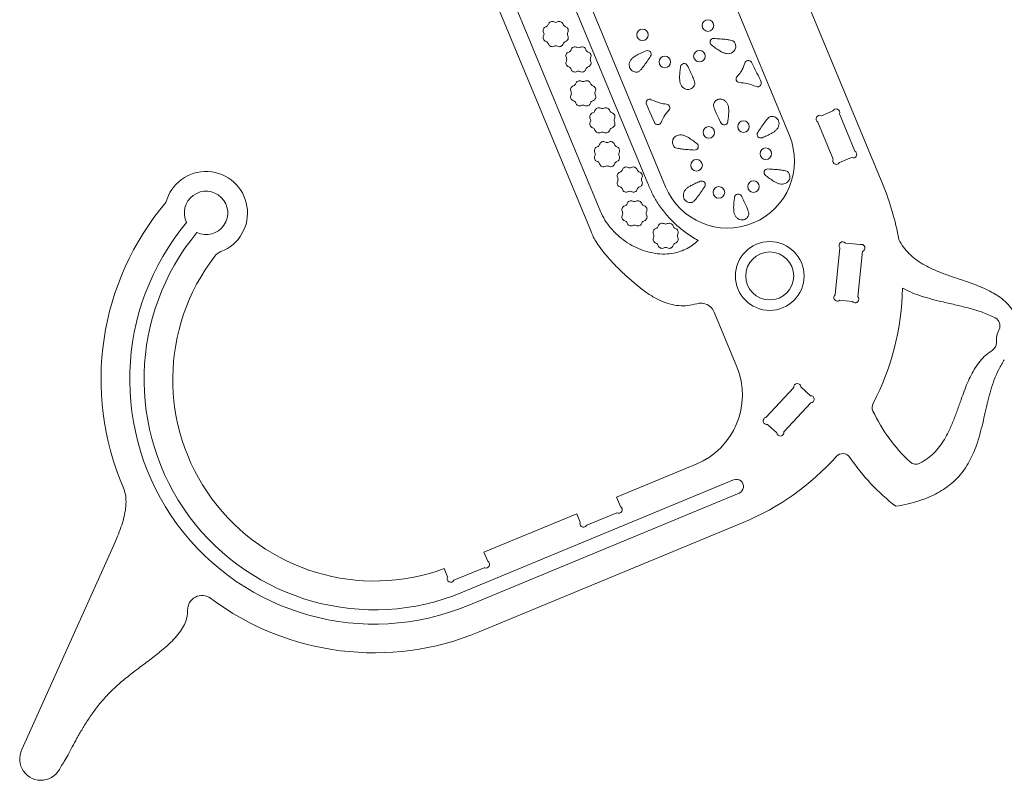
# Model space of a CAD drawing. Header units: millimetres. Extents: x -1373 to 2114, y -1259 to 1510.
# Tile 1 of 12: x -1373 to -687, y -560 to -30. Entities that reach past the tile are written whole.
import ezdxf

# ---------------------------------------------------------------- set-up
doc = ezdxf.new("R2010")
doc.units = ezdxf.units.MM

msp = doc.modelspace()

# ---------------------------------------------------------------- linework, layer by layer
at = {"color": 7, "linetype": 'Continuous', "lineweight": 15}
for p, q in [((-975.26, 344.93), (-772.09, -145.02)), ((-975.34, -177.78), (-1178.93, 313.18)), ((-923.43, -146.51), (-1102.47, 285.25)), ((-1145.26, 261.95), (-968.74, -163.73)), ((-935.82, -144.17), (-1098.95, 249.24)), ((-987.98, 252.98), (-837.15, -110.73)), ((-814.89, -97.06), (-806.88, -93.74)), ((-802.31, -95.85), (-791.6, -121.68)), ((-817.29, -101.49), (-806.61, -127.23)), ((-802.22, -129.69), (-793.81, -126.21)), ((-801.97, -189.05), (-805.32, -221.72)), ((-798.17, -185.74), (-787.89, -186.8)), ((-786.14, -191.52), (-789.39, -223.16)), ((-802.05, -225.55), (-793.2, -226.46)), ((-873.77, -271.97), (-889.6, -233.8)), ((-834.12, -286.37), (-853.48, -307.21)), ((-829.1, -285.95), (-822.5, -292.09)), ((-822.27, -297.12), (-841.02, -317.31)), ((-852.36, -312.12), (-846.01, -318.01)), ((-957.54, -362.81), (-902.06, -339.8)), ((-876.07, -350.68), (-1064.81, -428.94)), ((-1060.98, -438.18), (-872.24, -359.92)), ((-954.9, -369.2), (-957.54, -362.81)), ((-1049.98, -401.14), (-985.26, -374.31)), ((-982.85, -380.1), (-985.26, -374.31)), ((-978.29, -382.25), (-957.39, -373.58)), ((-869.48, -380.43), (-1053.31, -456.66)), ((-1371.9, -538.6), (-1308.11, -396.6)), ((-1047.38, -407.42), (-1049.98, -401.14)), ((-1075.35, -418.27), (-1077.73, -412.53)), ((-1070.91, -420.65), (-1049.74, -411.87))]:
    msp.add_line(p, q, dxfattribs=at)
at = {"color": 7, "linetype": 'Continuous', "lineweight": 15, "flags": 128}
msp.add_lwpolyline([(-931.22, -101.78), (-934.35, -94.69), (-936.8, -89.11)], dxfattribs=at)
at = {"color": 7, "linetype": 'Continuous', "lineweight": 15}
for centre, radius in [((-893.88, -34.26), 4.03), ((-939.52, -40.72), 4.03), ((-899.83, -55.56), 4.03), ((-923.96, -59.6), 4.03), ((-869.15, -104.63), 4.03), ((-893.28, -108.67), 4.03), ((-853.58, -123.51), 4.03), ((-901.84, -131.59), 4.03), ((-862.15, -146.43), 4.03), ((-886.28, -150.47), 4.03), ((-850.87, -208.69), 23.95), ((-850.87, -208.69), 16.71)]:
    msp.add_circle(centre, radius, dxfattribs=at)
for centre, radius, start, end in [((-1007.5, -32.65), 2.5, 287.90782, 342.13752), ((-1002.39, -34.3), 2.86, 62.90782, 162.13752), ((-999.95, -29.52), 2.5, 242.90782, 297.13752), ((-997.5, -34.29), 2.86, 17.90782, 117.13752), ((-992.4, -32.65), 2.5, 197.90782, 252.13752), ((-1005.85, -37.76), 2.86, 107.90782, 207.13752), ((-1010.62, -40.2), 2.5, 332.90782, 27.13752), ((-994.04, -37.75), 2.86, 332.90782, 72.13752), ((-989.27, -40.19), 2.5, 152.90782, 207.13752), ((-1005.85, -42.64), 2.86, 152.90782, 252.13752), ((-1007.49, -47.75), 2.5, 17.90782, 72.13752), ((-1002.39, -46.1), 2.86, 197.90782, 297.13752), ((-997.5, -46.1), 2.86, 242.90782, 342.13752), ((-992.39, -47.74), 2.5, 107.90782, 162.13752), ((-994.04, -42.64), 2.86, 287.90782, 27.13752), ((-889.96, -45.75), 2.5, 87.21367, 232.05201), ((-999.94, -50.87), 2.5, 62.90782, 117.13752), ((-990, -55.42), 2.86, 107.90782, 207.13752), ((-991.65, -50.32), 2.5, 287.90782, 342.13752), ((-986.55, -51.96), 2.86, 62.90782, 162.13752), ((-984.11, -47.19), 2.5, 242.90782, 297.13752), ((-981.66, -51.96), 2.86, 17.90782, 117.13752), ((-976.55, -50.31), 2.5, 197.90782, 252.13752), ((-978.2, -55.42), 2.86, 332.90782, 72.13752), ((-935.96, -54.17), 2.5, 327.21367, 112.05201), ((-990, -60.31), 2.86, 152.90782, 252.13752), ((-994.78, -57.87), 2.5, 332.90782, 27.13752), ((-978.2, -60.31), 2.86, 287.90782, 27.13752), ((-973.42, -57.86), 2.5, 152.90782, 207.13752), ((-910.53, -63.24), 2.5, 27.21367, 172.05201), ((-865.86, -61.05), 2.5, 28.83572, 165.91731), ((-991.65, -65.41), 2.5, 17.90782, 72.13752), ((-986.54, -63.77), 2.86, 197.90782, 297.13752), ((-984.1, -68.54), 2.5, 62.90782, 117.13752), ((-981.65, -63.76), 2.86, 242.90782, 342.13752), ((-976.55, -65.41), 2.5, 107.90782, 162.13752), ((-988.4, -73.87), 2.5, 287.90782, 342.13752), ((-983.3, -75.52), 2.86, 62.90782, 162.13752), ((-980.85, -70.74), 2.5, 242.90782, 297.13752), ((-978.41, -75.51), 2.86, 17.90782, 117.13752), ((-973.3, -73.87), 2.5, 197.90782, 252.13752), ((-871.81, -71.45), 2.5, 134.37463, 265.6759), ((-859.2, -74.39), 2.5, 248.26605, 24.24827), ((-986.75, -78.98), 2.86, 107.90782, 207.13752), ((-991.53, -81.42), 2.5, 332.90782, 27.13752), ((-974.95, -78.97), 2.86, 332.90782, 72.13752), ((-970.17, -81.41), 2.5, 152.90782, 207.13752), ((-986.75, -83.86), 2.86, 152.90782, 252.13752), ((-988.4, -88.97), 2.5, 17.90782, 72.13752), ((-983.29, -87.32), 2.86, 197.90782, 297.13752), ((-978.4, -87.32), 2.86, 242.90782, 342.13752), ((-973.3, -88.96), 2.5, 107.90782, 162.13752), ((-974.95, -83.86), 2.86, 287.90782, 27.13752), ((-934.51, -88.1), 2.5, 62.71238, 203.75638), ((-922.96, -91.54), 2.5, 316.11952, 83.90801), ((-980.85, -92.09), 2.5, 62.90782, 117.13752), ((-973.35, -97.85), 2.86, 107.90782, 207.13752), ((-975, -92.74), 2.5, 287.90782, 342.13752), ((-969.89, -94.39), 2.86, 62.90782, 162.13752), ((-967.45, -89.62), 2.5, 242.90782, 297.13752), ((-965, -94.39), 2.86, 17.90782, 117.13752), ((-959.9, -92.74), 2.5, 197.90782, 252.13752), ((-961.54, -97.84), 2.86, 332.90782, 72.13752), ((-804.6, -94.79), 2.52, 335.22795, 155.22795), ((-973.35, -102.74), 2.86, 152.90782, 252.13752), ((-978.12, -100.3), 2.5, 332.90782, 27.13752), ((-961.54, -102.73), 2.86, 287.90782, 27.13752), ((-956.77, -100.29), 2.5, 152.90782, 207.13752), ((-928.93, -100.78), 2.5, 203.75638, 338.08742), ((-882.57, -100.99), 2.5, 207.21367, 352.05201), ((-816.09, -99.27), 2.52, 61.53097, 241.53097), ((-974.99, -107.84), 2.5, 17.90782, 72.13752), ((-969.89, -106.19), 2.86, 197.90782, 297.13752), ((-967.44, -110.97), 2.5, 62.90782, 117.13752), ((-965, -106.19), 2.86, 242.90782, 342.13752), ((-959.89, -107.84), 2.5, 107.90782, 162.13752), ((-857.14, -110.06), 2.5, 147.21367, 292.05201), ((-966.64, -117.94), 2.86, 62.90782, 162.13752), ((-964.2, -113.17), 2.5, 242.90782, 297.13752), ((-961.75, -117.94), 2.86, 17.90782, 117.13752), ((-880.29, -128.62), 46.7, 202.52267, 22.52267), ((-903.14, -118.48), 2.5, 267.21367, 52.05201), ((-970.1, -121.4), 2.86, 107.90782, 207.13752), ((-974.87, -123.85), 2.5, 332.90782, 27.13752), ((-971.75, -116.3), 2.5, 287.90782, 342.13752), ((-956.65, -116.29), 2.5, 197.90782, 252.13752), ((-958.29, -121.4), 2.86, 332.90782, 72.13752), ((-953.52, -123.84), 2.5, 152.90782, 207.13752), ((-792.7, -123.94), 2.52, 243.92968, 63.92968), ((-970.1, -126.29), 2.86, 152.90782, 252.13752), ((-971.74, -131.4), 2.5, 17.90782, 72.13752), ((-956.64, -131.39), 2.5, 107.90782, 162.13752), ((-958.29, -126.29), 2.86, 287.90782, 27.13752), ((-804.42, -128.46), 2.52, 150.77845, 330.77845), ((-1243.6, -164.77), 28.89, 290.99256, 165.37984), ((-966.64, -129.75), 2.86, 197.90782, 297.13752), ((-964.19, -134.52), 2.5, 62.90782, 117.13752), ((-961.75, -129.75), 2.86, 242.90782, 342.13752), ((-954.25, -139.07), 2.86, 107.90782, 207.13752), ((-955.9, -133.97), 2.5, 287.90782, 342.13752), ((-950.8, -135.61), 2.86, 62.90782, 162.13752), ((-948.36, -130.84), 2.5, 242.90782, 297.13752), ((-945.91, -135.61), 2.86, 17.90782, 117.13752), ((-940.81, -133.96), 2.5, 197.90782, 252.13752), ((-942.45, -139.06), 2.86, 332.90782, 72.13752), ((-852.28, -136.62), 2.5, 87.21367, 232.05201), ((-954.25, -143.96), 2.86, 152.90782, 252.13752), ((-959.03, -141.52), 2.5, 332.90782, 27.13752), ((-942.45, -143.95), 2.86, 287.90782, 27.13752), ((-937.68, -141.51), 2.5, 152.90782, 207.13752), ((-898.28, -145.04), 2.5, 327.21367, 112.05201), ((-1243.6, -164.77), 15.13, 244.9365, 206.21876), ((-955.9, -149.06), 2.5, 17.90782, 72.13752), ((-950.79, -147.41), 2.86, 197.90782, 297.13752), ((-948.35, -152.19), 2.5, 62.90782, 117.13752), ((-945.9, -147.41), 2.86, 242.90782, 342.13752), ((-940.8, -149.06), 2.5, 107.90782, 162.13752), ((-938.48, -214.03), 180.14, 9.82765, 22.52267), ((-1126.28, -280.7), 190.49, 139.6967, 203.23109), ((-947.55, -159.17), 2.86, 62.90782, 162.13752), ((-945.11, -154.39), 2.5, 242.90782, 297.13752), ((-942.66, -159.16), 2.86, 17.90782, 117.13752), ((-872.85, -154.11), 2.5, 27.21367, 172.05201), ((-951, -162.62), 2.86, 107.90782, 207.13752), ((-955.78, -165.07), 2.5, 332.90782, 27.13752), ((-952.65, -157.52), 2.5, 287.90782, 342.13752), ((-937.56, -157.51), 2.5, 197.90782, 252.13752), ((-939.2, -162.62), 2.86, 332.90782, 72.13752), ((-934.43, -165.06), 2.5, 152.90782, 207.13752), ((-1126.28, -280.7), 170.49, 140.15428, 292.52267), ((-951, -167.51), 2.86, 152.90782, 252.13752), ((-952.65, -172.62), 2.5, 17.90782, 72.13752), ((-937.55, -172.61), 2.5, 107.90782, 162.13752), ((-939.2, -167.51), 2.86, 287.90782, 27.13752), ((-947.54, -170.97), 2.86, 197.90782, 297.13752), ((-945.1, -175.74), 2.5, 62.90782, 117.13752), ((-942.65, -170.97), 2.86, 242.90782, 342.13752), ((-929.25, -178.25), 2.86, 107.90782, 207.13752), ((-930.89, -173.15), 2.5, 287.90782, 342.13752), ((-925.79, -174.79), 2.86, 62.90782, 162.13752), ((-923.35, -170.02), 2.5, 242.90782, 297.13752), ((-920.9, -174.79), 2.86, 17.90782, 117.13752), ((-915.8, -173.14), 2.5, 197.90782, 252.13752), ((-917.44, -178.25), 2.86, 332.90782, 72.13752), ((-1126.28, -280.7), 160.49, 140.44012, 292.52267), ((-929.24, -183.14), 2.86, 152.90782, 252.13752), ((-934.02, -180.7), 2.5, 332.90782, 27.13752), ((-917.44, -183.14), 2.86, 287.90782, 27.13752), ((-912.67, -180.69), 2.5, 152.90782, 207.13752), ((-800.07, -187.4), 2.52, 41.0686, 221.0686), ((-1229.67, -201.08), 10, 110.99256, 142.40141), ((-930.89, -188.25), 2.5, 17.90782, 72.13752), ((-925.78, -186.6), 2.86, 197.90782, 297.13752), ((-923.34, -191.37), 2.5, 62.90782, 117.13752), ((-920.9, -186.59), 2.86, 242.90782, 342.13752), ((-915.79, -188.24), 2.5, 107.90782, 162.13752), ((-787.02, -189.16), 2.52, 290.36611, 110.36611), ((-1126.28, -280.7), 140.49, 142.40141, 290.21609), ((-938.48, -214.03), 180.14, 332.41831, 359.01031), ((-803.69, -223.64), 2.52, 130.45717, 310.45717), ((-791.29, -224.81), 2.52, 220.90505, 40.90505), ((-898.84, -237.63), 10, 22.52267, 106.21224), ((-696.44, -243.25), 6, 333.60951, 62.67592), ((-674.78, -253.99), 18.18, 153.60951, 183.07872), ((-698.93, -255.29), 6, 302.80342, 3.07872), ((-922.02, -291.67), 52.11, 292.52267, 22.20107), ((-831.61, -286.16), 2.52, 4.70174, 184.70174), ((-822.39, -294.6), 2.52, 272.53662, 92.53662), ((-773.5, -300.21), 6, 152.41831, 205.08843), ((-852.92, -309.66), 2.52, 102.81597, 282.81597), ((-674.78, -253.99), 115, 205.08843, 227.08301), ((-843.52, -317.66), 2.52, 188.0396, 8.0396), ((-938.48, -214.03), 180.14, 292.52267, 318.07536), ((-799.99, -338.4), 6, 33.98355, 138.07536), ((-674.78, -253.99), 145, 213.98355, 232.5496), ((-749.01, -333.82), 6, 227.08301, 297.30411), ((-874.15, -355.3), 5, 292.52267, 112.52267), ((-956.14, -371.39), 2.52, 240.34778, 60.34778), ((-980.57, -381.17), 2.52, 154.78417, 334.78417), ((-1048.56, -409.64), 2.52, 242.0904, 62.0904), ((-1073.13, -419.46), 2.52, 151.81269, 331.81269), ((-1246.42, -441.2), 10, 53.18497, 181.68771), ((-1126.28, -280.7), 190.49, 233.18497, 292.52267), ((-1358.65, -545.19), 14.8, 153.58147, 338.34622)]:
    msp.add_arc(centre, radius, start, end, dxfattribs=at)
for points, knots in [([(-877.73, -53.38), (-878.38, -53.59), (-879.66, -53.99), (-881.71, -53.72), (-883.68, -52.99), (-886, -51.7), (-888.62, -49.92), (-890.54, -48.45), (-891.5, -47.72)], [0, 0, 0, 0, 0.1291354, 0.2560298, 0.3900712, 0.5329431, 0.7675884, 1, 1, 1, 1]), ([(-889.84, -43.25), (-888.34, -43.34), (-885.43, -43.5), (-881.63, -43.88), (-878.69, -44.25), (-877.22, -44.68), (-876.61, -44.85)], [0, 0, 0, 0, 0.3378333, 0.6550621, 0.8592954, 1, 1, 1, 1]), ([(-876.61, -44.85), (-876.35, -45.01), (-875.78, -45.35), (-875.16, -46.26), (-874.69, -47.36), (-874.47, -48.63), (-874.58, -49.99), (-875.11, -51.34), (-876.18, -52.58), (-877.19, -53.1), (-877.73, -53.38)], [0, 0, 0, 0, 0.085668, 0.187463, 0.301646, 0.423354, 0.549588, 0.681687, 0.827291, 1, 1, 1, 1]), ([(-948.69, -60.94), (-948.54, -60.28), (-948.25, -58.97), (-946.99, -57.33), (-945.38, -55.99), (-943.09, -54.62), (-940.25, -53.25), (-938.01, -52.32), (-936.9, -51.85)], [0, 0, 0, 0, 0.129135, 0.256029, 0.39007, 0.53294, 0.767588, 1, 1, 1, 1]), ([(-941.86, -66.18), (-942.12, -66.33), (-942.71, -66.65), (-943.8, -66.73), (-944.99, -66.59), (-946.21, -66.14), (-947.33, -65.37), (-948.23, -64.23), (-948.77, -62.69), (-948.72, -61.56), (-948.69, -60.94)], [0, 0, 0, 0, 0.085663, 0.187459, 0.301643, 0.42335, 0.549585, 0.681685, 0.827287, 1, 1, 1, 1]), ([(-933.86, -55.52), (-934.68, -56.78), (-936.28, -59.22), (-938.52, -62.32), (-940.3, -64.68), (-941.4, -65.74), (-941.86, -66.18)], [0, 0, 0, 0, 0.337835, 0.655062, 0.859295, 1, 1, 1, 1]), ([(-873.56, -69.67), (-872.87, -68.93), (-871.5, -67.47), (-869.56, -64.42), (-868.77, -61.96), (-868.28, -60.45)], [0, 0, 0, 0, 0.28173, 0.558716, 1, 1, 1, 1]), ([(-863.67, -59.85), (-862.33, -62.33), (-859.95, -66.77), (-857.85, -71.35), (-856.92, -73.36)], [0, 0, 0, 0, 0.5599, 1, 1, 1, 1]), ([(-911.03, -77.65), (-911.53, -77.19), (-912.52, -76.28), (-913.31, -74.37), (-913.66, -72.3), (-913.7, -69.64), (-913.47, -66.49), (-913.16, -64.09), (-913.01, -62.89)], [0, 0, 0, 0, 0.129136, 0.256029, 0.390071, 0.532942, 0.76759, 1, 1, 1, 1]), ([(-908.31, -62.1), (-907.63, -63.44), (-906.31, -66.04), (-904.75, -69.53), (-903.6, -72.25), (-903.23, -73.74), (-903.08, -74.35)], [0, 0, 0, 0, 0.337833, 0.655062, 0.859295, 1, 1, 1, 1]), ([(-903.08, -74.35), (-903.08, -74.65), (-903.09, -75.32), (-903.57, -76.31), (-904.29, -77.27), (-905.28, -78.1), (-906.51, -78.69), (-907.95, -78.89), (-909.56, -78.6), (-910.51, -77.98), (-911.03, -77.65)], [0, 0, 0, 0, 0.085667, 0.187462, 0.301646, 0.423356, 0.549591, 0.681685, 0.827288, 1, 1, 1, 1]), ([(-860.12, -76.71), (-862.29, -75.95), (-866.15, -74.59), (-870.21, -74.14), (-872, -73.95)], [0, 0, 0, 0, 0.561161, 1, 1, 1, 1]), ([(-933.37, -85.88), (-931.46, -86.74), (-928.04, -88.28), (-924.33, -88.82), (-922.69, -89.05)], [0, 0, 0, 0, 0.557115, 1, 1, 1, 1]), ([(-890.03, -89.88), (-890.02, -89.58), (-890.01, -88.91), (-889.54, -87.92), (-888.82, -86.96), (-887.82, -86.13), (-886.59, -85.55), (-885.15, -85.34), (-883.55, -85.64), (-882.59, -86.25), (-882.07, -86.58)], [0, 0, 0, 0, 0.085666, 0.187461, 0.301646, 0.423355, 0.549585, 0.681685, 0.827288, 1, 1, 1, 1]), ([(-882.07, -86.58), (-881.58, -87.04), (-880.59, -87.95), (-879.8, -89.86), (-879.44, -91.93), (-879.4, -94.59), (-879.63, -97.74), (-879.94, -100.14), (-880.1, -101.34)], [0, 0, 0, 0, 0.129133, 0.256028, 0.390069, 0.532942, 0.76759, 1, 1, 1, 1]), ([(-921.15, -93.27), (-922.39, -94.71), (-924.61, -97.27), (-926, -100.35), (-926.61, -101.71)], [0, 0, 0, 0, 0.559375, 1, 1, 1, 1]), ([(-884.79, -102.13), (-885.47, -100.79), (-886.79, -98.19), (-888.36, -94.7), (-889.51, -91.98), (-889.88, -90.49), (-890.03, -89.88)], [0, 0, 0, 0, 0.337836, 0.655064, 0.859295, 1, 1, 1, 1]), ([(-859.24, -108.71), (-858.42, -107.45), (-856.82, -105.01), (-854.59, -101.91), (-852.81, -99.55), (-851.7, -98.49), (-851.25, -98.05)], [0, 0, 0, 0, 0.337836, 0.655064, 0.859298, 1, 1, 1, 1]), ([(-851.25, -98.05), (-850.98, -97.9), (-850.4, -97.58), (-849.3, -97.5), (-848.11, -97.64), (-846.9, -98.09), (-845.77, -98.86), (-844.87, -100), (-844.33, -101.54), (-844.39, -102.67), (-844.42, -103.29)], [0, 0, 0, 0, 0.085668, 0.187463, 0.301648, 0.423355, 0.549589, 0.681686, 0.827288, 1, 1, 1, 1]), ([(-844.42, -103.29), (-844.56, -103.95), (-844.85, -105.26), (-846.12, -106.9), (-847.73, -108.24), (-850.01, -109.61), (-852.86, -110.98), (-855.09, -111.91), (-856.2, -112.38)], [0, 0, 0, 0, 0.129135, 0.256031, 0.39007, 0.532943, 0.767591, 1, 1, 1, 1]), ([(-916.49, -119.38), (-916.75, -119.22), (-917.33, -118.88), (-917.94, -117.97), (-918.41, -116.87), (-918.63, -115.6), (-918.53, -114.24), (-917.99, -112.89), (-916.93, -111.65), (-915.92, -111.13), (-915.37, -110.85)], [0, 0, 0, 0, 0.085668, 0.187463, 0.301645, 0.423355, 0.549589, 0.681686, 0.827286, 1, 1, 1, 1]), ([(-915.37, -110.85), (-914.72, -110.64), (-913.44, -110.24), (-911.39, -110.51), (-909.42, -111.24), (-907.1, -112.53), (-904.49, -114.31), (-902.56, -115.78), (-901.6, -116.51)], [0, 0, 0, 0, 0.1291354, 0.2560298, 0.3900712, 0.5329431, 0.7675884, 1, 1, 1, 1]), ([(-903.26, -120.98), (-904.76, -120.89), (-907.68, -120.73), (-911.48, -120.35), (-914.41, -119.98), (-915.89, -119.55), (-916.49, -119.38)], [0, 0, 0, 0, 0.3378334, 0.6550621, 0.8592953, 1, 1, 1, 1]), ([(-852.16, -134.12), (-850.66, -134.21), (-847.75, -134.37), (-843.94, -134.75), (-841.01, -135.12), (-839.54, -135.54), (-838.93, -135.72)], [0, 0, 0, 0, 0.337838, 0.655062, 0.859295, 1, 1, 1, 1]), ([(-838.93, -135.72), (-838.67, -135.88), (-838.09, -136.22), (-837.48, -137.12), (-837.01, -138.23), (-836.79, -139.5), (-836.89, -140.86), (-837.43, -142.21), (-838.49, -143.45), (-839.5, -143.97), (-840.05, -144.25)], [0, 0, 0, 0, 0.085668, 0.187463, 0.301645, 0.423354, 0.549589, 0.681687, 0.827287, 1, 1, 1, 1]), ([(-911.01, -151.81), (-910.86, -151.15), (-910.57, -149.84), (-909.31, -148.2), (-907.69, -146.86), (-905.41, -145.49), (-902.56, -144.12), (-900.33, -143.18), (-899.22, -142.72)], [0, 0, 0, 0, 0.129135, 0.256031, 0.39007, 0.532943, 0.767591, 1, 1, 1, 1]), ([(-840.05, -144.25), (-840.7, -144.46), (-841.98, -144.86), (-844.03, -144.59), (-846, -143.86), (-848.32, -142.57), (-850.94, -140.79), (-852.86, -139.32), (-853.82, -138.59)], [0, 0, 0, 0, 0.129136, 0.25603, 0.390071, 0.532943, 0.767588, 1, 1, 1, 1]), ([(-900.78, -184.01), (-903.58, -182.28), (-909.08, -178.9), (-916.46, -172.84), (-922.93, -166.2), (-928.26, -159.14), (-932.62, -151.79), (-934.75, -146.72), (-935.82, -144.17)], [0, 0, 0, 0, 0.182388, 0.357554, 0.527737, 0.695373, 0.846746, 1, 1, 1, 1]), ([(-896.18, -146.39), (-897, -147.65), (-898.6, -150.09), (-900.83, -153.19), (-902.62, -155.55), (-903.72, -156.61), (-904.17, -157.05)], [0, 0, 0, 0, 0.337837, 0.655064, 0.859298, 1, 1, 1, 1]), ([(-904.17, -157.05), (-904.44, -157.2), (-905.03, -157.52), (-906.12, -157.6), (-907.31, -157.46), (-908.52, -157.01), (-909.65, -156.24), (-910.55, -155.1), (-911.09, -153.56), (-911.04, -152.43), (-911.01, -151.81)], [0, 0, 0, 0, 0.085667, 0.187463, 0.301648, 0.423354, 0.549588, 0.681685, 0.827288, 1, 1, 1, 1]), ([(-873.35, -168.51), (-873.85, -168.06), (-874.84, -167.15), (-875.63, -165.24), (-875.98, -163.17), (-876.02, -160.51), (-875.79, -157.36), (-875.48, -154.96), (-875.33, -153.76)], [0, 0, 0, 0, 0.129133, 0.256028, 0.39007, 0.532942, 0.76759, 1, 1, 1, 1]), ([(-870.63, -152.96), (-869.95, -154.31), (-868.63, -156.91), (-867.07, -160.39), (-865.92, -163.12), (-865.55, -164.61), (-865.4, -165.22)], [0, 0, 0, 0, 0.337836, 0.655063, 0.859296, 1, 1, 1, 1]), ([(-968.74, -163.73), (-967.78, -165.77), (-965.83, -169.89), (-961.72, -175.41), (-956.89, -180.41), (-951.4, -184.73), (-945.41, -188.31), (-939.04, -191.05), (-932.42, -192.84), (-925.69, -193.6), (-919.54, -193.25), (-914.09, -192.02), (-909.36, -190.16), (-904.8, -187.54), (-902.14, -185.2), (-900.78, -184.01)], [0, 0, 0, 0, 0.082159, 0.165455, 0.249738, 0.334561, 0.419334, 0.503468, 0.586512, 0.668312, 0.749187, 0.80983, 0.871176, 0.934174, 1, 1, 1, 1]), ([(-865.4, -165.22), (-865.4, -165.52), (-865.41, -166.19), (-865.89, -167.18), (-866.61, -168.14), (-867.6, -168.97), (-868.83, -169.55), (-870.27, -169.76), (-871.88, -169.46), (-872.83, -168.85), (-873.35, -168.51)], [0, 0, 0, 0, 0.085666, 0.187462, 0.301646, 0.423351, 0.549586, 0.681685, 0.827288, 1, 1, 1, 1]), ([(-901.63, -228.02), (-903.75, -228.53), (-907.88, -229.51), (-914.16, -229.5), (-920.15, -228.47), (-925.9, -226.47), (-932.02, -223.41), (-938.44, -219.17), (-945.11, -213.83), (-951.58, -208.08), (-957.73, -202.11), (-963.32, -196.1), (-967.88, -190.61), (-971.32, -185.77), (-973.79, -181.74), (-974.85, -179.02), (-975.34, -177.78)], [0, 0, 0, 0, 0.068576, 0.133158, 0.196173, 0.259418, 0.323985, 0.411221, 0.50129, 0.592995, 0.683876, 0.77099, 0.851456, 0.908237, 0.958049, 1, 1, 1, 1]), ([(-760.99, -183.28), (-759.93, -185.11), (-757.86, -188.7), (-753.77, -193.31), (-749.2, -197.22), (-744.18, -200.52), (-738.25, -203.63), (-731.4, -206.5), (-723.73, -209.21), (-716.59, -211.57), (-710.11, -213.8), (-704.39, -215.97), (-698.9, -218.42), (-693.71, -221.24), (-688.94, -224.57), (-684.61, -228.47), (-682.31, -231.59), (-681.15, -233.17)], [0, 0, 0, 0, 0.065696, 0.128617, 0.190465, 0.252405, 0.315075, 0.398525, 0.483183, 0.568134, 0.632656, 0.696242, 0.758571, 0.819566, 0.879516, 0.939205, 1, 1, 1, 1]), ([(-693.69, -237.92), (-696.53, -236.6), (-702.25, -233.94), (-711.37, -231.21), (-720.67, -228.92), (-729.4, -226.97), (-737.42, -225.03), (-744.64, -222.95), (-751.71, -220.47), (-756.15, -218.25), (-758.37, -217.14)], [0, 0, 0, 0, 0.137898, 0.277208, 0.41814, 0.559841, 0.670937, 0.781311, 0.890847, 1, 1, 1, 1]), ([(-746.25, -339.15), (-744.44, -338.11), (-740.88, -336.06), (-736.29, -332.02), (-732.38, -327.51), (-729.05, -322.54), (-725.9, -316.67), (-722.96, -309.9), (-720.16, -302.31), (-717.7, -295.24), (-715.39, -288.83), (-713.13, -283.18), (-710.61, -277.76), (-707.73, -272.65), (-704.35, -267.96), (-700.4, -263.71), (-697.26, -261.47), (-695.68, -260.34)], [0, 0, 0, 0, 0.0654316, 0.1282473, 0.1900949, 0.2520903, 0.3148345, 0.3983731, 0.4830884, 0.568066, 0.6325928, 0.6961781, 0.758509, 0.8195132, 0.8794826, 0.939194, 1, 1, 1, 1]), ([(-687.42, -267.06), (-688.77, -269.27), (-691.48, -273.67), (-694.48, -280.86), (-696.91, -288.29), (-698.91, -295.91), (-700.69, -303.63), (-702.45, -311.37), (-704.39, -319.04), (-706.55, -326.07), (-709.01, -332.4), (-711.76, -338.03), (-715.1, -343.4), (-719.12, -348.47), (-723.65, -352.88), (-728.62, -356.69), (-733.97, -359.96), (-740.05, -362.88), (-746.92, -365.41), (-754.62, -367.57), (-760.09, -368.58), (-762.95, -369.11)], [0, 0, 0, 0, 0.056401, 0.112716, 0.169492, 0.226846, 0.284612, 0.342478, 0.400117, 0.457317, 0.502778, 0.548169, 0.593887, 0.640559, 0.689055, 0.731636, 0.776925, 0.82566, 0.878592, 0.936465, 1, 1, 1, 1]), ([(-1308.11, -396.6), (-1307.15, -394.42), (-1305.28, -390.16), (-1302.87, -383.85), (-1300.99, -377.81), (-1299.72, -371.95), (-1299.22, -366.31), (-1299.58, -360.82), (-1300.75, -357.48), (-1301.33, -355.83)], [0, 0, 0, 0, 0.168983, 0.32828, 0.477249, 0.615802, 0.750617, 0.877222, 1, 1, 1, 1]), ([(-1256.42, -441.5), (-1256.5, -443.2), (-1256.66, -446.64), (-1258.54, -451.6), (-1261.38, -456.32), (-1265.12, -460.86), (-1269.57, -465.28), (-1275.5, -470.42), (-1282.93, -476.2), (-1291.65, -482.7), (-1300.32, -489.41), (-1308.2, -496.22), (-1314.9, -503.24), (-1320.53, -510.18), (-1325.45, -517.15), (-1329.73, -523.99), (-1333.46, -530.5), (-1336.72, -536.53), (-1339.62, -541.93), (-1342.2, -546.64), (-1344.05, -549.39), (-1344.89, -550.65)], [0, 0, 0, 0, 0.035569, 0.071549, 0.109566, 0.150403, 0.194214, 0.24075, 0.314553, 0.391218, 0.468394, 0.543882, 0.608878, 0.671222, 0.730775, 0.787196, 0.839988, 0.887717, 0.930715, 0.968332, 1, 1, 1, 1])]:
    msp.add_open_spline(points, degree=3, knots=knots, dxfattribs=at)

doc.saveas('drawing.dxf')
